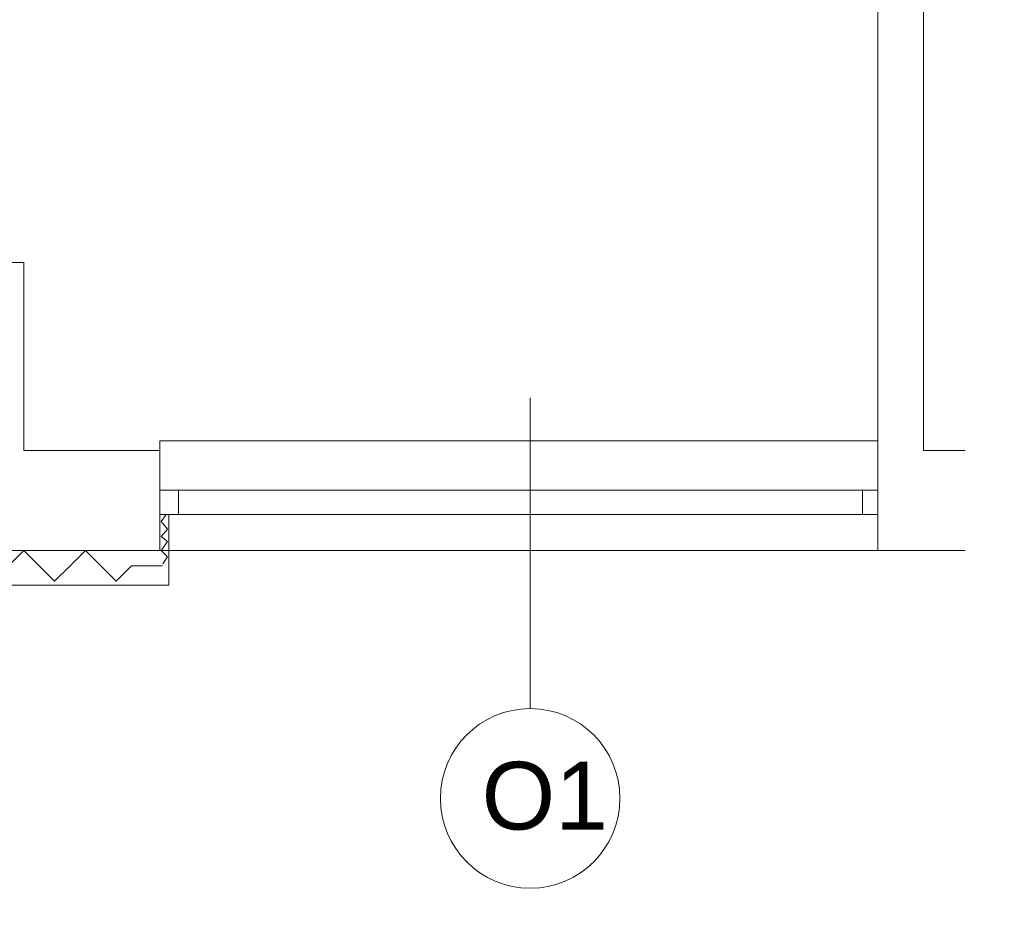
# Model space of a CAD drawing. Header units: millimetres. Extents: x 126553 to 403692, y -95821 to 38049.
# Tile 204 of 256: x 223029 to 223355, y 12646 to 12939. Entities that reach past the tile are written whole.
import ezdxf

# ---------------------------------------------------------------- set-up
doc = ezdxf.new("R2010")
doc.units = ezdxf.units.MM
for name, color, linetype, lineweight in [('docieplenie', 6, 'Continuous', 18), ('docieplenie zew.', 6, 'Continuous', 18), ('OKNA', 7, 'Continuous', 13), ('opisy', 7, 'Continuous', 18), ('WYMIAR', 7, 'Continuous', 18), ('ŚCIANY GRUBE', 7, 'Continuous', 20)]:
    doc.layers.add(name, color=color, linetype=linetype, lineweight=lineweight)
doc.styles.add('Arial', font='arial.ttf')
doc.linetypes.add('ZIGZAG', pattern='A,0.0001,-0.2,[131,LTYPESHP.SHX,S=0.2,R=0,X=-0.2,Y=0],-0.4,[131,LTYPESHP.SHX,S=0.2,R=180,X=0.2,Y=0],-0.2', length=0.8001)
doc.dimstyles.new('A_100', dxfattribs={"dimtxt": 26, "dimasz": 2, "dimexe": 0, "dimexo": 5, "dimgap": 0.01, "dimtad": 0, "dimdec": 4, "dimrnd": 0.5, "dimdsep": 46, "dimtxsty": 'Arial', "dimblk1": 'K', "dimblk2": 'K', "dimsah": 1, "dimcen": 10, "dimse1": 1, "dimse2": 1, "dimclrd": 256, "dimclre": 256, "dimclrt": 1, "dimadec": 0, "dimazin": 0, "dimtfac": 0.5, "dimtdec": 4, "dimtmove": 0, "dimatfit": 3, "dimldrblk": 'K', "dimfxl": 1, "dimtvp": 0.75, "dimtolj": 1, "dimtzin": 0, "dimlwd": 13, "dimarcsym": 0})

# ---------------------------------------------------------------- blocks, each defined once
blk = doc.blocks.new('stolarka1')
at = {"layer": 'opisy', "color": 8}
blk.add_line((6731.22, -4654.99), (6731.22, -4757.76), dxfattribs=at)
at = {"layer": 'opisy'}
blk.add_circle((6731.22, -4787.46), 29.7, dxfattribs=at)
at = {"layer": 'opisy', "insert": (6715.16, -4775.36), "char_height": 22.4, "width": 15.9, "attachment_point": 1}
blk.add_mtext('{\\fArial|b0|i0|c238|p34;O1}', dxfattribs=at)
blk = doc.blocks.new('K')
for p, q in [((0, 10), (0, -10)), ((4.24, 4.24), (-4.24, -4.24)), ((-10, 0), (10, 0))]:
    blk.add_line(p, q)
blk.add_trace([(-4.77, -3.71), (-3.71, -4.77), (3.71, 4.77), (4.77, 3.71)])
blk = doc.blocks.new('*D2484')
at = {"layer": 'Defpoints', "color": 0, "linetype": 'ByBlock', "transparency": 16777216}
for p in [(215299.73, 12749.36), (225693.73, 12749.36), (225693.73, 12375.55)]:
    blk.add_point(p, dxfattribs=at)
at = {"layer": 'WYMIAR', "linetype": 'ByBlock', "lineweight": 13, "transparency": 16777216}
blk.add_line((215301.73, 12375.55), (225691.73, 12375.55), dxfattribs=at)
at = {"layer": 'WYMIAR', "linetype": 'ByBlock', "lineweight": 13, "transparency": 16777216, "xscale": 2, "yscale": 2, "zscale": 2, "rotation": 180}
blk.add_blockref('K', (215299.73, 12375.55), dxfattribs=at)
at = {"layer": 'WYMIAR', "linetype": 'ByBlock', "lineweight": 13, "transparency": 16777216, "xscale": 2, "yscale": 2, "zscale": 2}
blk.add_blockref('K', (225693.73, 12375.55), dxfattribs=at)
at = {"layer": 'WYMIAR', "color": 7, "linetype": 'ByBlock', "transparency": 16777216, "insert": (220496.73, 12395.47), "char_height": 26, "attachment_point": 5, "style": 'Arial'}
blk.add_mtext('\\A1;10394', dxfattribs=at)

msp = doc.modelspace()

# ---------------------------------------------------------------- linework, layer by layer
at = {"layer": 'docieplenie', "color": 0, "linetype": 'ZIGZAG'}
for points in [[(223076.68422, 12758.82299), (223078.16832, 12761.15514), (223076.04818, 12763.27528), (223078.16832, 12766.24348), (223076.04818, 12767.93959), (223078.16832, 12770.27175), (223076.04818, 12772.81592), (223077.74429, 12775.14807)], [(223025.58882, 12758.18695), (223030.67716, 12763.27528), (223035.7655, 12758.18695), (223040.85384, 12753.09861), (223045.94218, 12758.18695), (223046.15419, 12758.39896)], [(223045.94218, 12758.18695), (223051.03052, 12763.27528), (223056.11885, 12758.18695), (223061.20719, 12753.09861), (223066.29553, 12758.18695), (223076.47221, 12758.18695)]]:
    msp.add_lwpolyline(points, dxfattribs=at)
at = {"layer": 'docieplenie zew.', "color": 0}
msp.add_lwpolyline([(222953.29201, 12751.82652), (223078.59235, 12751.82652), (223078.59235, 12775.14807)], dxfattribs=at)
at = {"layer": 'OKNA', "color": 0}
msp.add_line((223075.62415, 12763.27528), (223313.07995, 12763.27528), dxfattribs=at)
for points in [[(223075.62415, 12796.34948), (223075.62415, 12799.5297), (223313.07995, 12799.5297), (223313.07995, 12796.34948)], [(223075.62415, 12783.20461), (223313.07995, 12783.20461)], [(223081.77256, 12775.14807), (223081.77256, 12783.20461)], [(223307.99161, 12775.14807), (223307.99161, 12783.20461)]]:
    msp.add_lwpolyline(points, dxfattribs=at)
msp.add_lwpolyline([(223309.05168, 12775.14807), (223080.71249, 12775.14807), (223075.62415, 12775.14807), (223313.07995, 12775.14807)], close=True, dxfattribs=at)
at = {"layer": 'ŚCIANY GRUBE', "color": 0}
for points in [[(223341.91387, 12796.34948), (223328.13295, 12796.34948), (223328.13295, 13110.97842), (223313.07995, 13110.97842), (223313.07995, 12763.27528), (223341.91387, 12763.27528)], [(223328.13295, 12855.92545), (223328.13295, 12831.75584)]]:
    msp.add_lwpolyline(points, dxfattribs=at)
msp.add_lwpolyline([(222956.47222, 12772.17988), (222956.47222, 12763.27528), (223075.62415, 12763.27528), (223075.62415, 12796.34948), (223030.67716, 12796.34948), (223030.67716, 12858.46962), (222994.63476, 12858.46962), (222994.63476, 12796.34948), (222956.47222, 12796.34948)], close=True, dxfattribs=at)

# ---------------------------------------------------------------- block references
at = {"layer": 'OKNA', "color": 0}
msp.add_blockref('stolarka1', (216466.88687, 17468.76619), dxfattribs=at)

# ---------------------------------------------------------------- dimensions: what is measured, and where the dimension line sits
at = {"layer": 'WYMIAR', "color": 0, "linetype": 'ByBlock'}
dim = msp.add_linear_dim(base=(225693.72702, 12375.54933), p1=(215299.72702, 12749.36048), p2=(225693.72702, 12749.36048), dimstyle='A_100', override={"dimclrt": 7, "dimtmove": 1}, dxfattribs=at)
dim.commit()
dim.dimension.update_dxf_attribs({"geometry": '*D2484', "text_midpoint": (220496.72702, 12395.47498)})

doc.saveas('drawing.dxf')
